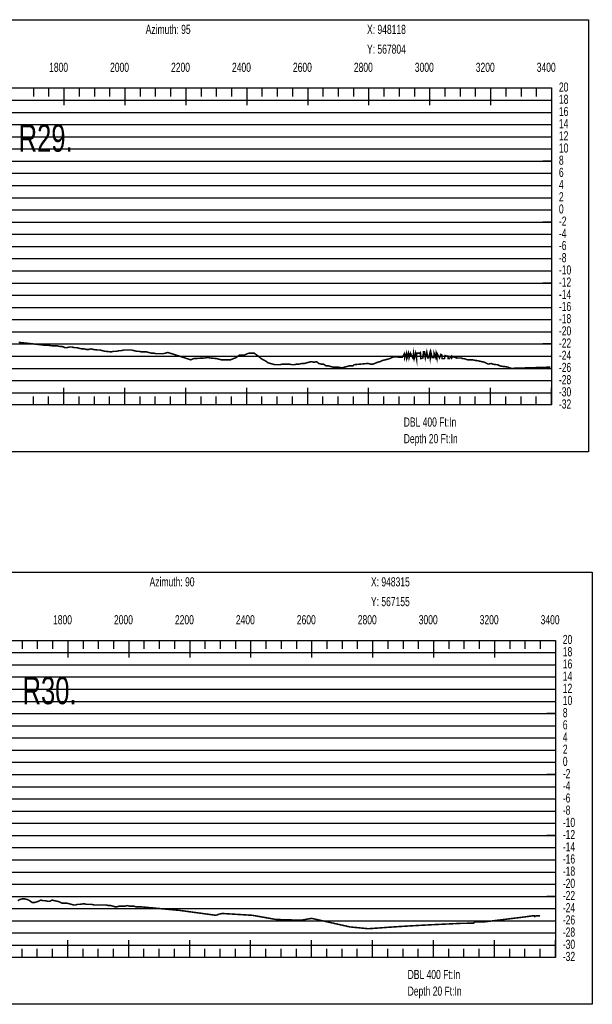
# Model space of a CAD drawing. Header units: inches. Extents: x 471865 to 538526, y 1054316 to 1102451.
# Tile 5 of 131: x 478588 to 480467, y 1054316 to 1057547. Entities that reach past the tile are written whole.
import ezdxf

# ---------------------------------------------------------------- set-up
doc = ezdxf.new("R2010")
doc.units = ezdxf.units.IN
doc.header["$MEASUREMENT"] = 0
for name, color, linetype in [('LABELS', 7, 'Continuous'), ('X_Gr1', 7, 'Continuous'), ('XSECTION', 7, 'Continuous')]:
    doc.layers.add(name, color=color, linetype=linetype)
doc.styles.get("Standard").update_dxf_attribs({"font": 'arial.ttf'})

msp = doc.modelspace()

# ---------------------------------------------------------------- linework, layer by layer
at = {"layer": 'X_Gr1', "color": 6, "linetype": 'Continuous', "lineweight": 18, "true_color": 0xff00ff, "transparency": 33554687, "const_width": 5}
for points in [[(478585.3, 1056488.5), (478591.2, 1056487.8), (478597.1, 1056487.2), (478602.9, 1056486.5), (478608.8, 1056485.9), (478614.7, 1056485.3), (478620.6, 1056484.6), (478626.4, 1056484), (478632.3, 1056483.3), (478638.2, 1056482.7), (478644, 1056482), (478649.9, 1056481.4), (478655.8, 1056480.7), (478661.7, 1056480.1), (478667.5, 1056479.4), (478670.2, 1056479.1), (478679.4, 1056479.1), (478695.7, 1056477.1), (478703.1, 1056477.1), (478711.1, 1056477.1), (478719.6, 1056475.1), (478728.2, 1056475.1), (478736.3, 1056471.1), (478744, 1056471.1), (478751.6, 1056473.1), (478759.6, 1056473.1), (478768, 1056471.1), (478775.7, 1056471.1), (478783.3, 1056469.1), (478791.2, 1056467.1), (478799.2, 1056467.1), (478807, 1056465.1), (478814.6, 1056465.1), (478822.4, 1056467.1), (478830.4, 1056465.1), (478845.3, 1056463.1), (478852.4, 1056463.1), (478860.1, 1056461.1), (478868, 1056459.1), (478873.8, 1056458.6), (478879.6, 1056458), (478885.5, 1056457.5), (478889.1, 1056457.1), (478897.5, 1056459.1), (478906.2, 1056459.1), (478914.4, 1056461.1), (478921.9, 1056461.1), (478929.5, 1056463.1), (478937.9, 1056463.1), (478946.8, 1056463.1), (478955.6, 1056463.1), (478964.2, 1056461.1), (478972.2, 1056459.1), (478979.9, 1056459.1), (478987.6, 1056457.1), (478995.5, 1056457.1), (479003.9, 1056457.1), (479012.4, 1056455.1), (479020.6, 1056453.1), (479028.4, 1056453.1), (479036.3, 1056451.1), (479044.1, 1056451.1), (479051.5, 1056451.1), (479059.1, 1056451.1), (479067, 1056453.1), (479074.4, 1056455.1), (479081.4, 1056453.1), (479087.3, 1056451.2), (479093.2, 1056449.4), (479099.1, 1056447.5), (479105, 1056445.6), (479110.9, 1056443.7), (479116.7, 1056441.8), (479122.6, 1056439.9), (479128.5, 1056438), (479134.4, 1056436.1), (479140.3, 1056434.2), (479146.1, 1056432.3), (479149.9, 1056431.1), (479158.8, 1056435.1), (479164.7, 1056435.4), (479170.6, 1056435.7), (479176.5, 1056436.1), (479182.4, 1056436.4), (479188.3, 1056436.7), (479194.2, 1056437), (479197.5, 1056437.1), (479206.1, 1056439.1), (479213.6, 1056437.1), (479217.1, 1056436.8), (479222.9, 1056436.3), (479228.8, 1056435.7), (479234.6, 1056435.1), (479242.8, 1056433.1), (479250.8, 1056431.1), (479254.1, 1056431.1), (479260, 1056431.1), (479265.9, 1056431.1), (479271.8, 1056431.1), (479281.1, 1056431.1), (479289.7, 1056435.1), (479296.5, 1056437.1), (479302.7, 1056441.1), (479309.9, 1056447.1), (479327.2, 1056447.1), (479335, 1056451.1), (479342.1, 1056453.1), (479349.6, 1056453.1), (479357.7, 1056453.1), (479366, 1056447.1), (479373.9, 1056441.1), (479380.9, 1056435.1), (479387.8, 1056431.1), (479395.5, 1056427.1), (479404, 1056421.1), (479418.6, 1056417.1), (479426.1, 1056415.1), (479434.6, 1056415.1), (479443.2, 1056415.1), (479450.9, 1056417.1), (479458.3, 1056417.1), (479465.7, 1056417.1), (479473.3, 1056417.1), (479481.3, 1056415.1), (479489.5, 1056415.1), (479497.5, 1056417.1), (479505.9, 1056417.1), (479514.3, 1056419.1), (479522.3, 1056419.1), (479529.8, 1056421.1), (479537.2, 1056423.1), (479545.4, 1056425.1), (479554.1, 1056423.1), (479562.5, 1056425.1), (479570.1, 1056419.1), (479577.2, 1056417.1), (479585.2, 1056417.1), (479593.8, 1056411.1), (479602.2, 1056411.1), (479609.3, 1056409.1), (479616, 1056407.1), (479623.4, 1056407.1), (479631.2, 1056407.1), (479646.9, 1056405.1), (479654.8, 1056407.1), (479669.7, 1056411.1), (479681.7, 1056411.1), (479685.7, 1056415.1), (479690, 1056415.5), (479695.9, 1056416.1), (479701.7, 1056416.6), (479707.5, 1056417.1), (479713.3, 1056417.6), (479719.2, 1056418.1), (479725.2, 1056418.6), (479731.1, 1056419.1), (479739.9, 1056417.1), (479748.2, 1056417.1), (479758.6, 1056421.1), (479762.4, 1056423.1), (479770.5, 1056425.1), (479779.4, 1056429.1), (479787.9, 1056431.1), (479795.7, 1056433.1), (479803.3, 1056435.1), (479810.8, 1056439.1), (479818.5, 1056441.1), (479826.3, 1056441.1), (479835, 1056439.1), (479843.9, 1056439.1), (479850.8, 1056451.1), (479851.8, 1056437.1), (479857.5, 1056453.1), (479858.8, 1056435.1), (479864, 1056453.1), (479866.1, 1056437.1), (479870.5, 1056453.1), (479878.8, 1056437.1), (479880.8, 1056453.1), (479883, 1056435.1), (479887.6, 1056453.1), (479890.8, 1056435.1), (479891.1, 1056453.1), (479900.4, 1056453.1), (479903.3, 1056455.1), (479904.7, 1056435.1), (479911.9, 1056437.1), (479913.2, 1056457.1), (479916.8, 1056457.1), (479919.6, 1056437.1), (479924.3, 1056457.1), (479927.6, 1056437.1), (479930.2, 1056437.3), (479934.9, 1056455.1), (479936, 1056437.8), (479938.4, 1056453.1), (479941.9, 1056438.2), (479947.7, 1056438.7), (479948.2, 1056453.1), (479953.5, 1056439.1), (479954.9, 1056451.1), (479957.6, 1056437.1), (479958.5, 1056451.1), (479965.9, 1056437.1), (479970.1, 1056449.1), (479973.9, 1056447.1), (479974.2, 1056435.1), (479982.4, 1056435.1), (479984.1, 1056445.1), (479990.6, 1056443.1), (479993.9, 1056443.1), (479994.6, 1056435.1), (479998.4, 1056435.1), (480005.4, 1056443.1), (480006, 1056437.1), (480009.4, 1056441.1), (480017.9, 1056439.1), (480020.9, 1056437.1), (480022.1, 1056439.1), (480024.4, 1056437.1), (480030.6, 1056437.1), (480034.9, 1056437.1), (480039, 1056437.1), (480040.7, 1056435.1), (480046.7, 1056435.1), (480058.1, 1056431.1), (480062, 1056431.1), (480074.6, 1056431.1), (480083.1, 1056429.1), (480086.9, 1056429.1), (480114, 1056423.1), (480118.1, 1056421.1), (480125.9, 1056417.1), (480136.4, 1056419.1), (480140.1, 1056417.1), (480152.4, 1056415.1), (480156.6, 1056415.1), (480164.6, 1056411.1), (480175.6, 1056409.1), (480179.1, 1056409.1), (480190.8, 1056407.1), (480195, 1056405.1), (480202.6, 1056403.1), (480329.5, 1056407.1)], [(478582.4, 1054656.4), (478589.4, 1054660.4), (478596.8, 1054662.4), (478604.7, 1054662.4), (478612.9, 1054660.4), (478621, 1054656.4), (478629, 1054650.4), (478636.7, 1054650.4), (478643.8, 1054652.4), (478650.4, 1054654.4), (478657.4, 1054658.4), (478665.1, 1054656.4), (478672.8, 1054656.4), (478679.9, 1054654.4), (478687, 1054654.4), (478694.9, 1054658.4), (478703.2, 1054656.4), (478711.6, 1054654.4), (478719.5, 1054652.4), (478727.1, 1054648.4), (478734.7, 1054648.4), (478742.3, 1054648.4), (478750.4, 1054646.4), (478758.2, 1054644.4), (478765.4, 1054642.4), (478771.8, 1054642.4), (478778.1, 1054644.4), (478785.3, 1054644.4), (478800.3, 1054646.4), (478807.9, 1054644.4), (478815.8, 1054644.4), (478824.2, 1054644.4), (478832.6, 1054642.4), (478840.9, 1054642.4), (478849, 1054642.4), (478856.4, 1054642.4), (478863.5, 1054642.4), (478871, 1054642.4), (478879.4, 1054640.4), (478887.6, 1054640.4), (478894.8, 1054638.4), (478901.4, 1054636.4), (478907.7, 1054636.4), (478914.4, 1054638.4), (478921.4, 1054638.4), (478928.5, 1054638.4), (478935.1, 1054638.4), (478941.4, 1054640.4), (478948.6, 1054638.4), (478956.5, 1054638.4), (478963.6, 1054638.4), (478970, 1054636.4), (478976.5, 1054636.4), (478984.3, 1054636.4), (478989.5, 1054635.9), (478994.7, 1054635.4), (478999.8, 1054635), (479005, 1054634.5), (479010.2, 1054634), (479015.3, 1054633.5), (479020.5, 1054633.1), (479025.6, 1054632.6), (479030.8, 1054632.1), (479036, 1054631.6), (479041.1, 1054631.1), (479046.3, 1054630.7), (479051.4, 1054630.2), (479056.6, 1054629.7), (479061.8, 1054629.2), (479066.9, 1054628.8), (479072.1, 1054628.3), (479077.3, 1054627.8), (479082.4, 1054627.3), (479087.6, 1054626.9), (479092.7, 1054626.4), (479097.9, 1054625.9), (479103.1, 1054625.4), (479108.2, 1054625), (479113.4, 1054624.5), (479114.6, 1054624.4), (479118.6, 1054623.8), (479123.8, 1054623.1), (479128.9, 1054622.4), (479134.1, 1054621.7), (479139.3, 1054621), (479144.5, 1054620.3), (479149.7, 1054619.6), (479154.9, 1054618.9), (479160.1, 1054618.2), (479165.3, 1054617.5), (479170.5, 1054616.8), (479175.6, 1054616.1), (479180.8, 1054615.4), (479186, 1054614.7), (479191.2, 1054614), (479196.4, 1054613.3), (479201.6, 1054612.6), (479206.8, 1054611.9), (479212, 1054611.2), (479217.1, 1054610.5), (479222.3, 1054609.8), (479227.5, 1054609), (479232.4, 1054608.4), (479232.7, 1054608.5), (479237.9, 1054610.4), (479243, 1054612.3), (479243.2, 1054612.4), (479248.2, 1054613.3), (479253.3, 1054614.3), (479253.6, 1054614.4), (479258.5, 1054614.1), (479263.7, 1054613.8), (479268.9, 1054613.5), (479274.1, 1054613.1), (479279.3, 1054612.8), (479284.5, 1054612.5), (479289.8, 1054612.2), (479295, 1054611.9), (479300.2, 1054611.6), (479305.4, 1054611.2), (479310.6, 1054610.9), (479315.8, 1054610.6), (479321, 1054610.3), (479326.2, 1054610), (479331.4, 1054609.7), (479336.6, 1054609.4), (479341.8, 1054609), (479347, 1054608.7), (479352.2, 1054608.4), (479352.7, 1054608.4), (479357.4, 1054607.5), (479362.7, 1054606.6), (479367.9, 1054605.7), (479373.1, 1054604.8), (479378.3, 1054603.8), (479383.5, 1054602.9), (479388.7, 1054602), (479393.9, 1054601.1), (479399.1, 1054600.1), (479404.3, 1054599.2), (479409.5, 1054598.3), (479414.7, 1054597.4), (479419.9, 1054596.4), (479425.1, 1054595.5), (479430.3, 1054594.6), (479431.6, 1054594.4), (479435.5, 1054594.4), (479440.7, 1054594.4), (479442.2, 1054594.4), (479445.9, 1054594.3), (479451.1, 1054594.1), (479456.3, 1054594), (479461.5, 1054593.8), (479466.7, 1054593.7), (479471.9, 1054593.5), (479477.1, 1054593.4), (479482.3, 1054593.2), (479487.6, 1054593.1), (479492.8, 1054592.9), (479498, 1054592.8), (479503.2, 1054592.6), (479508.4, 1054592.5), (479512.4, 1054592.4), (479513.6, 1054592.6), (479518.7, 1054593.5), (479523.8, 1054594.4), (479529, 1054595.3), (479534.1, 1054596.2), (479539.2, 1054597.1), (479544.3, 1054598), (479546.4, 1054598.4), (479549.5, 1054597.7), (479554.7, 1054596.5), (479559.9, 1054595.4), (479565.1, 1054594.2), (479570.3, 1054593), (479575.5, 1054591.9), (479580.7, 1054590.7), (479585.9, 1054589.6), (479591.1, 1054588.4), (479596.3, 1054587.2), (479601.5, 1054586.1), (479606.7, 1054584.9), (479611.9, 1054583.7), (479617.1, 1054582.6), (479622.3, 1054581.4), (479627.5, 1054580.3), (479632.7, 1054579.1), (479637.9, 1054577.9), (479643.1, 1054576.8), (479648.3, 1054575.6), (479653.4, 1054574.5), (479658.6, 1054573.3), (479663.8, 1054572.1), (479669, 1054571), (479671.7, 1054570.4), (479674.2, 1054570.1), (479679.3, 1054569.6), (479684.4, 1054569.1), (479689.5, 1054568.6), (479694.6, 1054568.1), (479699.8, 1054567.6), (479704.9, 1054567.1), (479710, 1054566.6), (479715.1, 1054566.1), (479720.2, 1054565.6), (479725.3, 1054565.1), (479730.4, 1054564.6), (479732.7, 1054564.4), (479735.6, 1054564.6), (479740.8, 1054565), (479746, 1054565.3), (479751.2, 1054565.7), (479756.4, 1054566.1), (479761.5, 1054566.4), (479766.7, 1054566.8), (479771.9, 1054567.2), (479777.1, 1054567.6), (479782.3, 1054567.9), (479787.5, 1054568.3), (479792.7, 1054568.7), (479797.9, 1054569.1), (479803.1, 1054569.4), (479808.3, 1054569.8), (479813.5, 1054570.2), (479818.7, 1054570.5), (479823.9, 1054570.8), (479829.1, 1054571.2), (479834.3, 1054571.5), (479839.5, 1054571.8), (479844.7, 1054572.1), (479849.9, 1054572.4), (479855.1, 1054572.7), (479860.3, 1054573), (479865.6, 1054573.4), (479870.8, 1054573.7), (479876, 1054574), (479881.2, 1054574.3), (479886.4, 1054574.6), (479891.6, 1054574.9), (479896.8, 1054575.2), (479902, 1054575.4), (479907.2, 1054575.7), (479912.4, 1054576), (479917.6, 1054576.3), (479922.7, 1054576.5), (479927.9, 1054576.8), (479933.1, 1054577.1), (479938.3, 1054577.4), (479943.5, 1054577.6), (479948.7, 1054577.9), (479953.9, 1054578.1), (479959, 1054578.4), (479964.2, 1054578.6), (479969.3, 1054578.9), (479974.5, 1054579.1), (479979.7, 1054579.3), (479984.8, 1054579.6), (479990, 1054579.8), (479995.1, 1054580), (480000.3, 1054580.3), (480005.5, 1054580.5), (480010.6, 1054580.8), (480015.8, 1054581), (480020.9, 1054581.2), (480026.1, 1054581.5), (480031.3, 1054581.7), (480036.2, 1054581.9), (480041.1, 1054582), (480046, 1054582.1), (480050.9, 1054582.2), (480055.8, 1054582.3), (480060.7, 1054582.4), (480062, 1054582.4), (480065.8, 1054582.4), (480071, 1054582.4), (480076.2, 1054582.4), (480077.3, 1054582.4), (480081.4, 1054586), (480081.8, 1054586.4), (480086.4, 1054586.4), (480091.4, 1054586.4), (480096.4, 1054586.4), (480101.4, 1054586.4), (480106.5, 1054586.4), (480107.8, 1054586.4), (480111.5, 1054586.8), (480116.6, 1054587.3), (480244.2, 1054602.9), (480249.2, 1054603.6), (480254.2, 1054604.3), (480259.3, 1054605), (480264.3, 1054605.7), (480269.3, 1054606.4), (480269.3, 1054606.4), (480273.6, 1054606.4), (480277.9, 1054606.4), (480278.6, 1054604.4), (480282.3, 1054606.4), (480286.6, 1054606.4), (480290.9, 1054606.4), (480291.4, 1054606.4), (480295, 1054606.4), (480295.4, 1054606.4)]]:
    msp.add_lwpolyline(points, dxfattribs=at)
at = {"layer": 'XSECTION', "color": 18, "linetype": 'Continuous', "true_color": 0x000000}
for points in [[(476812.3, 1057547.1), (480454.7, 1057547.1), (480454.7, 1056129.1), (476812.3, 1056129.1), (476812.3, 1057547.1)], [(476933.5, 1057323.1), (480333.5, 1057323.1), (480333.5, 1056283.1), (476933.5, 1056283.1), (476933.5, 1057323.1)], [(478633.5, 1057323.1), (478633.5, 1057295.1)], [(478683.5, 1057323.1), (478683.5, 1057295.1)], [(478733.5, 1057323.1), (478733.5, 1057266.7)], [(478733.5, 1057323.1), (478733.5, 1057295.1)], [(478783.5, 1057323.1), (478783.5, 1057295.1)], [(478833.5, 1057323.1), (478833.5, 1057295.1)], [(478883.5, 1057323.1), (478883.5, 1057295.1)], [(478933.5, 1057323.1), (478933.5, 1057266.7)], [(478933.5, 1057323.1), (478933.5, 1057295.1)], [(478983.5, 1057323.1), (478983.5, 1057295.1)], [(479033.5, 1057323.1), (479033.5, 1057295.1)], [(479083.5, 1057323.1), (479083.5, 1057295.1)], [(479133.5, 1057323.1), (479133.5, 1057266.7)], [(479133.5, 1057323.1), (479133.5, 1057295.1)], [(479183.5, 1057323.1), (479183.5, 1057295.1)], [(479233.5, 1057323.1), (479233.5, 1057295.1)], [(479283.5, 1057323.1), (479283.5, 1057295.1)], [(479333.5, 1057323.1), (479333.5, 1057266.7)], [(479333.5, 1057323.1), (479333.5, 1057295.1)], [(479383.5, 1057323.1), (479383.5, 1057295.1)], [(479433.5, 1057323.1), (479433.5, 1057295.1)], [(479483.5, 1057323.1), (479483.5, 1057295.1)], [(479533.5, 1057323.1), (479533.5, 1057266.7)], [(479533.5, 1057323.1), (479533.5, 1057295.1)], [(479583.5, 1057323.1), (479583.5, 1057295.1)], [(479633.5, 1057323.1), (479633.5, 1057295.1)], [(479683.5, 1057323.1), (479683.5, 1057295.1)], [(479733.5, 1057323.1), (479733.5, 1057266.7)], [(479733.5, 1057323.1), (479733.5, 1057295.1)], [(479783.5, 1057323.1), (479783.5, 1057295.1)], [(479833.5, 1057323.1), (479833.5, 1057295.1)], [(479883.5, 1057323.1), (479883.5, 1057295.1)], [(479933.5, 1057323.1), (479933.5, 1057266.7)], [(479933.5, 1057323.1), (479933.5, 1057295.1)], [(479983.5, 1057323.1), (479983.5, 1057295.1)], [(480033.5, 1057323.1), (480033.5, 1057295.1)], [(480083.5, 1057323.1), (480083.5, 1057295.1)], [(480133.5, 1057323.1), (480133.5, 1057266.7)], [(480133.5, 1057323.1), (480133.5, 1057295.1)], [(480183.5, 1057323.1), (480183.5, 1057295.1)], [(480233.5, 1057323.1), (480233.5, 1057295.1)], [(480283.5, 1057323.1), (480283.5, 1057295.1)], [(480333.5, 1057323.1), (480333.5, 1057266.7)], [(480333.5, 1057323.1), (480333.5, 1057295.1)], [(480333.5, 1057083.1), (480305.5, 1057083.1)], [(480333.5, 1056883.1), (480305.5, 1056883.1)], [(480333.5, 1056683.1), (480305.5, 1056683.1)], [(480333.5, 1056483.1), (480305.5, 1056483.1)], [(478733.5, 1056283.1), (478733.5, 1056339.5)], [(478933.5, 1056283.1), (478933.5, 1056339.5)], [(479133.5, 1056283.1), (479133.5, 1056339.5)], [(479333.5, 1056283.1), (479333.5, 1056339.5)], [(479533.5, 1056283.1), (479533.5, 1056339.5)], [(479733.5, 1056283.1), (479733.5, 1056339.5)], [(479933.5, 1056283.1), (479933.5, 1056339.5)], [(480133.5, 1056283.1), (480133.5, 1056339.5)], [(480333.5, 1056283.1), (480333.5, 1056339.5)], [(478633.5, 1056283.1), (478633.5, 1056311.1)], [(478683.5, 1056283.1), (478683.5, 1056311.1)], [(478733.5, 1056283.1), (478733.5, 1056311.1)], [(478783.5, 1056283.1), (478783.5, 1056311.1)], [(478833.5, 1056283.1), (478833.5, 1056311.1)], [(478883.5, 1056283.1), (478883.5, 1056311.1)], [(478933.5, 1056283.1), (478933.5, 1056311.1)], [(478983.5, 1056283.1), (478983.5, 1056311.1)], [(479033.5, 1056283.1), (479033.5, 1056311.1)], [(479083.5, 1056283.1), (479083.5, 1056311.1)], [(479133.5, 1056283.1), (479133.5, 1056311.1)], [(479183.5, 1056283.1), (479183.5, 1056311.1)], [(479233.5, 1056283.1), (479233.5, 1056311.1)], [(479283.5, 1056283.1), (479283.5, 1056311.1)], [(479333.5, 1056283.1), (479333.5, 1056311.1)], [(479383.5, 1056283.1), (479383.5, 1056311.1)], [(479433.5, 1056283.1), (479433.5, 1056311.1)], [(479483.5, 1056283.1), (479483.5, 1056311.1)], [(479533.5, 1056283.1), (479533.5, 1056311.1)], [(479583.5, 1056283.1), (479583.5, 1056311.1)], [(479633.5, 1056283.1), (479633.5, 1056311.1)], [(479683.5, 1056283.1), (479683.5, 1056311.1)], [(479733.5, 1056283.1), (479733.5, 1056311.1)], [(479783.5, 1056283.1), (479783.5, 1056311.1)], [(479833.5, 1056283.1), (479833.5, 1056311.1)], [(479883.5, 1056283.1), (479883.5, 1056311.1)], [(479933.5, 1056283.1), (479933.5, 1056311.1)], [(479983.5, 1056283.1), (479983.5, 1056311.1)], [(480033.5, 1056283.1), (480033.5, 1056311.1)], [(480083.5, 1056283.1), (480083.5, 1056311.1)], [(480133.5, 1056283.1), (480133.5, 1056311.1)], [(480183.5, 1056283.1), (480183.5, 1056311.1)], [(480233.5, 1056283.1), (480233.5, 1056311.1)], [(480283.5, 1056283.1), (480283.5, 1056311.1)], [(480333.5, 1056283.1), (480333.5, 1056311.1)], [(476825.1, 1055734.4), (480467.5, 1055734.4), (480467.5, 1054316.4), (476825.1, 1054316.4), (476825.1, 1055734.4)], [(476946.3, 1055510.4), (480346.3, 1055510.4), (480346.3, 1054470.4), (476946.3, 1054470.4), (476946.3, 1055510.4)], [(478596.3, 1055510.4), (478596.3, 1055482.4)], [(478646.3, 1055510.4), (478646.3, 1055482.4)], [(478696.3, 1055510.4), (478696.3, 1055482.4)], [(478746.3, 1055510.4), (478746.3, 1055454)], [(478746.3, 1055510.4), (478746.3, 1055482.4)], [(478796.3, 1055510.4), (478796.3, 1055482.4)], [(478846.3, 1055510.4), (478846.3, 1055482.4)], [(478896.3, 1055510.4), (478896.3, 1055482.4)], [(478946.3, 1055510.4), (478946.3, 1055454)], [(478946.3, 1055510.4), (478946.3, 1055482.4)], [(478996.3, 1055510.4), (478996.3, 1055482.4)], [(479046.3, 1055510.4), (479046.3, 1055482.4)], [(479096.3, 1055510.4), (479096.3, 1055482.4)], [(479146.3, 1055510.4), (479146.3, 1055454)], [(479146.3, 1055510.4), (479146.3, 1055482.4)], [(479196.3, 1055510.4), (479196.3, 1055482.4)], [(479246.3, 1055510.4), (479246.3, 1055482.4)], [(479296.3, 1055510.4), (479296.3, 1055482.4)], [(479346.3, 1055510.4), (479346.3, 1055454)], [(479346.3, 1055510.4), (479346.3, 1055482.4)], [(479396.3, 1055510.4), (479396.3, 1055482.4)], [(479446.3, 1055510.4), (479446.3, 1055482.4)], [(479496.3, 1055510.4), (479496.3, 1055482.4)], [(479546.3, 1055510.4), (479546.3, 1055454)], [(479546.3, 1055510.4), (479546.3, 1055482.4)], [(479596.3, 1055510.4), (479596.3, 1055482.4)], [(479646.3, 1055510.4), (479646.3, 1055482.4)], [(479696.3, 1055510.4), (479696.3, 1055482.4)], [(479746.3, 1055510.4), (479746.3, 1055454)], [(479746.3, 1055510.4), (479746.3, 1055482.4)], [(479796.3, 1055510.4), (479796.3, 1055482.4)], [(479846.3, 1055510.4), (479846.3, 1055482.4)], [(479896.3, 1055510.4), (479896.3, 1055482.4)], [(479946.3, 1055510.4), (479946.3, 1055454)], [(479946.3, 1055510.4), (479946.3, 1055482.4)], [(479996.3, 1055510.4), (479996.3, 1055482.4)], [(480046.3, 1055510.4), (480046.3, 1055482.4)], [(480096.3, 1055510.4), (480096.3, 1055482.4)], [(480146.3, 1055510.4), (480146.3, 1055454)], [(480146.3, 1055510.4), (480146.3, 1055482.4)], [(480196.3, 1055510.4), (480196.3, 1055482.4)], [(480246.3, 1055510.4), (480246.3, 1055482.4)], [(480296.3, 1055510.4), (480296.3, 1055482.4)], [(480346.3, 1055510.4), (480346.3, 1055454)], [(480346.3, 1055510.4), (480346.3, 1055482.4)], [(480346.3, 1055270.4), (480318.3, 1055270.4)], [(480346.3, 1055070.4), (480318.3, 1055070.4)], [(480346.3, 1054870.4), (480318.3, 1054870.4)], [(480346.3, 1054670.4), (480318.3, 1054670.4)], [(478746.3, 1054470.4), (478746.3, 1054526.8)], [(478946.3, 1054470.4), (478946.3, 1054526.8)], [(479146.3, 1054470.4), (479146.3, 1054526.8)], [(479346.3, 1054470.4), (479346.3, 1054526.8)], [(479546.3, 1054470.4), (479546.3, 1054526.8)], [(479746.3, 1054470.4), (479746.3, 1054526.8)], [(479946.3, 1054470.4), (479946.3, 1054526.8)], [(480146.3, 1054470.4), (480146.3, 1054526.8)], [(480346.3, 1054470.4), (480346.3, 1054526.8)], [(478596.3, 1054470.4), (478596.3, 1054498.4)], [(478646.3, 1054470.4), (478646.3, 1054498.4)], [(478696.3, 1054470.4), (478696.3, 1054498.4)], [(478746.3, 1054470.4), (478746.3, 1054498.4)], [(478796.3, 1054470.4), (478796.3, 1054498.4)], [(478846.3, 1054470.4), (478846.3, 1054498.4)], [(478896.3, 1054470.4), (478896.3, 1054498.4)], [(478946.3, 1054470.4), (478946.3, 1054498.4)], [(478996.3, 1054470.4), (478996.3, 1054498.4)], [(479046.3, 1054470.4), (479046.3, 1054498.4)], [(479096.3, 1054470.4), (479096.3, 1054498.4)], [(479146.3, 1054470.4), (479146.3, 1054498.4)], [(479196.3, 1054470.4), (479196.3, 1054498.4)], [(479246.3, 1054470.4), (479246.3, 1054498.4)], [(479296.3, 1054470.4), (479296.3, 1054498.4)], [(479346.3, 1054470.4), (479346.3, 1054498.4)], [(479396.3, 1054470.4), (479396.3, 1054498.4)], [(479446.3, 1054470.4), (479446.3, 1054498.4)], [(479496.3, 1054470.4), (479496.3, 1054498.4)], [(479546.3, 1054470.4), (479546.3, 1054498.4)], [(479596.3, 1054470.4), (479596.3, 1054498.4)], [(479646.3, 1054470.4), (479646.3, 1054498.4)], [(479696.3, 1054470.4), (479696.3, 1054498.4)], [(479746.3, 1054470.4), (479746.3, 1054498.4)], [(479796.3, 1054470.4), (479796.3, 1054498.4)], [(479846.3, 1054470.4), (479846.3, 1054498.4)], [(479896.3, 1054470.4), (479896.3, 1054498.4)], [(479946.3, 1054470.4), (479946.3, 1054498.4)], [(479996.3, 1054470.4), (479996.3, 1054498.4)], [(480046.3, 1054470.4), (480046.3, 1054498.4)], [(480096.3, 1054470.4), (480096.3, 1054498.4)], [(480146.3, 1054470.4), (480146.3, 1054498.4)], [(480196.3, 1054470.4), (480196.3, 1054498.4)], [(480246.3, 1054470.4), (480246.3, 1054498.4)], [(480296.3, 1054470.4), (480296.3, 1054498.4)], [(480346.3, 1054470.4), (480346.3, 1054498.4)]]:
    msp.add_lwpolyline(points, dxfattribs=at)
at = {"layer": 'XSECTION', "color": 18, "true_color": 0x000000}
for points in [[(476933.5, 1057283.1), (480333.5, 1057283.1)], [(476933.5, 1057243.1), (480333.5, 1057243.1)], [(476933.5, 1057203.1), (480333.5, 1057203.1)], [(476933.5, 1057163.1), (480333.5, 1057163.1)], [(476933.5, 1057123.1), (480333.5, 1057123.1)], [(476933.5, 1057083.1), (480333.5, 1057083.1)], [(476933.5, 1057043.1), (480333.5, 1057043.1)], [(476933.5, 1057003.1), (480333.5, 1057003.1)], [(476933.5, 1056963.1), (480333.5, 1056963.1)], [(476933.5, 1056923.1), (480333.5, 1056923.1)], [(476933.5, 1056883.1), (480333.5, 1056883.1)], [(476933.5, 1056843.1), (480333.5, 1056843.1)], [(476933.5, 1056803.1), (480333.5, 1056803.1)], [(476933.5, 1056763.1), (480333.5, 1056763.1)], [(476933.5, 1056723.1), (480333.5, 1056723.1)], [(476933.5, 1056683.1), (480333.5, 1056683.1)], [(476933.5, 1056643.1), (480333.5, 1056643.1)], [(476933.5, 1056603.1), (480333.5, 1056603.1)], [(476933.5, 1056563.1), (480333.5, 1056563.1)], [(476933.5, 1056523.1), (480333.5, 1056523.1)], [(476933.5, 1056483.1), (480333.5, 1056483.1)], [(476933.5, 1056443.1), (480333.5, 1056443.1)], [(476933.5, 1056403.1), (480333.5, 1056403.1)], [(476933.5, 1056363.1), (480333.5, 1056363.1)], [(476933.5, 1056323.1), (480333.5, 1056323.1)], [(476946.3, 1055470.4), (480346.3, 1055470.4)], [(476946.3, 1055430.4), (480346.3, 1055430.4)], [(476946.3, 1055390.4), (480346.3, 1055390.4)], [(476946.3, 1055350.4), (480346.3, 1055350.4)], [(476946.3, 1055310.4), (480346.3, 1055310.4)], [(476946.3, 1055270.4), (480346.3, 1055270.4)], [(476946.3, 1055230.4), (480346.3, 1055230.4)], [(476946.3, 1055190.4), (480346.3, 1055190.4)], [(476946.3, 1055150.4), (480346.3, 1055150.4)], [(476946.3, 1055110.4), (480346.3, 1055110.4)], [(476946.3, 1055070.4), (480346.3, 1055070.4)], [(476946.3, 1055030.4), (480346.3, 1055030.4)], [(476946.3, 1054990.4), (480346.3, 1054990.4)], [(476946.3, 1054950.4), (480346.3, 1054950.4)], [(476946.3, 1054910.4), (480346.3, 1054910.4)], [(476946.3, 1054870.4), (480346.3, 1054870.4)], [(476946.3, 1054830.4), (480346.3, 1054830.4)], [(476946.3, 1054790.4), (480346.3, 1054790.4)], [(476946.3, 1054750.4), (480346.3, 1054750.4)], [(476946.3, 1054710.4), (480346.3, 1054710.4)], [(476946.3, 1054670.4), (480346.3, 1054670.4)], [(476946.3, 1054630.4), (480346.3, 1054630.4)], [(476946.3, 1054590.4), (480346.3, 1054590.4)], [(476946.3, 1054550.4), (480346.3, 1054550.4)], [(476946.3, 1054510.4), (480346.3, 1054510.4)]]:
    msp.add_lwpolyline(points, dxfattribs=at)

# ---------------------------------------------------------------- texts
at = {"layer": 'LABELS', "color": 18, "true_color": 0x000000, "width": 0.666667}
for s, height, p in [('Azimuth: 95', 30, (479001.9, 1057500.3)), ('X: 948118', 30, (479728.3, 1057500.3)), ('Y: 567804', 30, (479728.3, 1057435.5)), ('1800', 30, (478685.1, 1057375.9)), ('2000', 30, (478885.1, 1057375.9)), ('2200', 30, (479085.1, 1057375.9)), ('2400', 30, (479285.1, 1057375.9)), ('2600', 30, (479485.1, 1057375.9)), ('2800', 30, (479685.1, 1057375.9)), ('3000', 30, (479885.1, 1057375.9)), ('3200', 30, (480085.1, 1057375.9)), ('3400', 30, (480285.1, 1057375.9)), ('20', 30, (480357.9, 1057311.1)), ('18', 30, (480357.9, 1057271.1)), ('16', 30, (480357.9, 1057231.1)), ('R29.', 90, (478585.1, 1057113.9)), ('14', 30, (480357.9, 1057191.1)), ('12', 30, (480357.9, 1057151.1)), ('10', 30, (480357.9, 1057111.1)), ('8', 30, (480357.9, 1057071.1)), ('6', 30, (480357.9, 1057031.1)), ('4', 30, (480357.9, 1056991.1)), ('2', 30, (480357.9, 1056951.1)), ('0', 30, (480357.9, 1056911.1)), ('-2', 30, (480357.9, 1056871.1)), ('-4', 30, (480357.9, 1056831.1)), ('-6', 30, (480357.9, 1056791.1)), ('-8', 30, (480357.9, 1056751.1)), ('-10', 30, (480357.9, 1056711.1)), ('-12', 30, (480357.9, 1056671.1)), ('-14', 30, (480357.9, 1056631.1)), ('-16', 30, (480357.9, 1056591.1)), ('-18', 30, (480357.9, 1056551.1)), ('-20', 30, (480357.9, 1056511.1)), ('-22', 30, (480357.9, 1056471.1)), ('-24', 30, (480357.9, 1056431.1)), ('-26', 30, (480357.9, 1056391.1)), ('-28', 30, (480357.9, 1056351.1)), ('-30', 30, (480357.9, 1056311.1)), ('-32', 30, (480357.9, 1056271.1)), ('DBL 400 Ft:In', 30, (479848.7, 1056211.9)), ('Depth 20 Ft:In', 30, (479848.7, 1056157.5)), ('Azimuth: 90', 30, (479014.7, 1055687.6)), ('X: 948315', 30, (479741.1, 1055687.6)), ('Y: 567155', 30, (479741.1, 1055622.8)), ('1800', 30, (478697.9, 1055563.2)), ('2000', 30, (478897.9, 1055563.2)), ('2200', 30, (479097.9, 1055563.2)), ('2400', 30, (479297.9, 1055563.2)), ('2600', 30, (479497.9, 1055563.2)), ('2800', 30, (479697.9, 1055563.2)), ('3000', 30, (479897.9, 1055563.2)), ('3200', 30, (480097.9, 1055563.2)), ('3400', 30, (480297.9, 1055563.2)), ('20', 30, (480370.7, 1055498.4)), ('18', 30, (480370.7, 1055458.4)), ('16', 30, (480370.7, 1055418.4)), ('R30.', 90, (478597.9, 1055301.2)), ('14', 30, (480370.7, 1055378.4)), ('12', 30, (480370.7, 1055338.4)), ('10', 30, (480370.7, 1055298.4)), ('8', 30, (480370.7, 1055258.4)), ('6', 30, (480370.7, 1055218.4)), ('4', 30, (480370.7, 1055178.4)), ('2', 30, (480370.7, 1055138.4)), ('0', 30, (480370.7, 1055098.4)), ('-2', 30, (480370.7, 1055058.4)), ('-4', 30, (480370.7, 1055018.4)), ('-6', 30, (480370.7, 1054978.4)), ('-8', 30, (480370.7, 1054938.4)), ('-10', 30, (480370.7, 1054898.4)), ('-12', 30, (480370.7, 1054858.4)), ('-14', 30, (480370.7, 1054818.4)), ('-16', 30, (480370.7, 1054778.4)), ('-18', 30, (480370.7, 1054738.4)), ('-20', 30, (480370.7, 1054698.4)), ('-22', 30, (480370.7, 1054658.4)), ('-24', 30, (480370.7, 1054618.4)), ('-26', 30, (480370.7, 1054578.4)), ('-28', 30, (480370.7, 1054538.4)), ('-30', 30, (480370.7, 1054498.4)), ('-32', 30, (480370.7, 1054458.4)), ('DBL 400 Ft:In', 30, (479861.5, 1054399.2)), ('Depth 20 Ft:In', 30, (479861.5, 1054344.8))]:
    msp.add_text(s, height=height, dxfattribs=at).set_placement(p)

doc.saveas('drawing.dxf')
